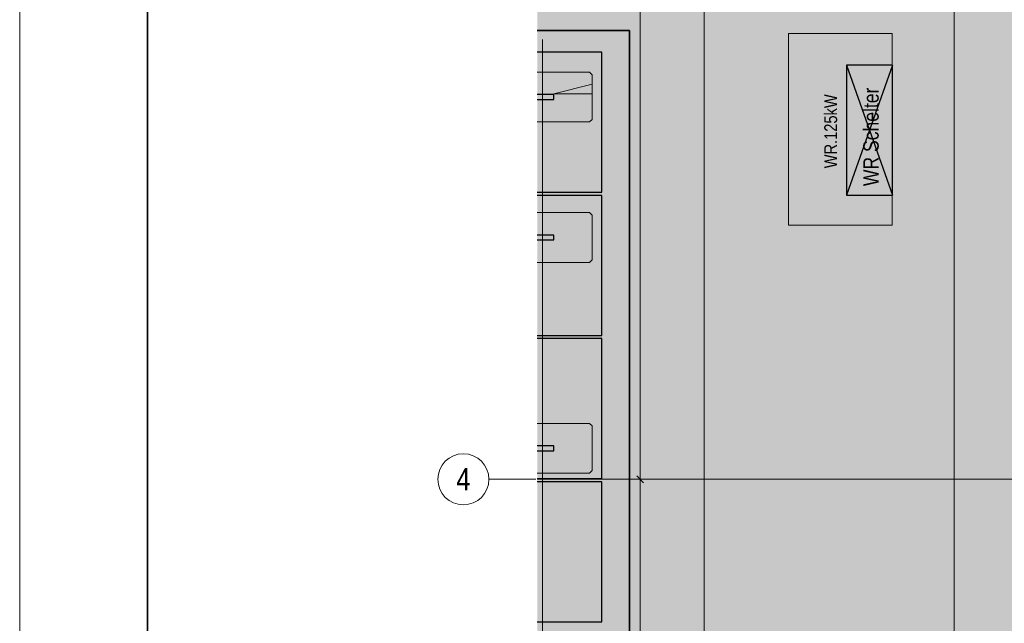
# Model space of a CAD drawing. Extents: x -620 to 300, y 62 to 1112.
# Tile 6 of 45: x -620 to -466, y 587 to 681. Entities that reach past the tile are written whole.
import ezdxf
from ezdxf.enums import TextEntityAlignment as Align
from ezdxf.lldxf.tags import DXFTag

# ---------------------------------------------------------------- set-up
doc = ezdxf.new("R2010")
doc.units = 0
doc.layers.get('0').update_dxf_attribs({"lineweight": 13})
for name, color, linetype, lineweight, true_color in [('30 -36 Dächer- 3 Dachbeläge', 9, 'Continuous', 15, 0x808080), ('30 -36 Dächer- 3 Dachbeläge Gründach', 9, 'Continuous', 9, 0x808080), ('70 -76 Bemaßung- 2 Allgemein', 9, 'Continuous', 5, 0x808080), ('E_ST_Tragsystem', 7, 'Continuous', 18, 0x006666), ('E_Starkstrom', 1, 'Continuous', 25, 0xff0000), ('iwb_Layout Achsbezeichung', 1, 'Continuous', 13, 0xff0000), ('iwb_Layout BA_Markierung', 7, 'Continuous', 9, 0xbadcdc), ('Modules', 7, 'Continuous', 25, 0xffa500)]:
    doc.layers.add(name, color=color, linetype=linetype, lineweight=lineweight, true_color=true_color)
for name, color, linetype, lineweight in [('3_Solarbase', 7, 'Continuous', 25), ('70 -71 Achsen- 1 Gebäudeachsen', 7, 'STRICHPUNKT2-A06DNCB4MF', 18), ('E_PV-Schelter', 7, 'Continuous', 18), ('E_PV_Aufstellzone', 7, 'grob', 35), ('iwb_Plankopf Rahmen', 7, 'Continuous', 35), ('ModuleHighPointMark', 7, 'Continuous', 25)]:
    doc.layers.add(name, color=color, linetype=linetype, lineweight=lineweight)
doc.styles.get("Standard").update_dxf_attribs({"font": 'ARIALN.TTF'})
tags = doc.linetypes.add('grob', pattern=[14, 3, -8, 3]).pattern_tags.tags
tags[8:9] = [DXFTag(74, 4), DXFTag(75, 0), DXFTag(340, '0'), DXFTag(46, 0.0), DXFTag(50, 0.0), DXFTag(44, 0.0), DXFTag(45, 0.0)]
tags[6:7] = [DXFTag(74, 4), DXFTag(75, 0), DXFTag(340, '0'), DXFTag(46, 0.0), DXFTag(50, 0.0), DXFTag(44, 0.0), DXFTag(45, 0.0)]
tags[4:5] = [DXFTag(74, 4), DXFTag(75, 0), DXFTag(340, '0'), DXFTag(46, 0.0), DXFTag(50, 0.0), DXFTag(44, 0.0), DXFTag(45, 0.0)]
tags = doc.linetypes.add('STRICHPUNKT2', pattern=[12.7, 6.35, -3.175, 0, -3.175]).pattern_tags.tags
tags[10:11] = [DXFTag(74, 4), DXFTag(75, 0), DXFTag(340, '0'), DXFTag(46, 0.0), DXFTag(50, 0.0), DXFTag(44, 0.0), DXFTag(45, 0.0)]
tags[8:9] = [DXFTag(74, 4), DXFTag(75, 0), DXFTag(340, '0'), DXFTag(46, 0.0), DXFTag(50, 0.0), DXFTag(44, 0.0), DXFTag(45, 0.0)]
tags[6:7] = [DXFTag(74, 4), DXFTag(75, 0), DXFTag(340, '0'), DXFTag(46, 0.0), DXFTag(50, 0.0), DXFTag(44, 0.0), DXFTag(45, 0.0)]
tags[4:5] = [DXFTag(74, 4), DXFTag(75, 0), DXFTag(340, '0'), DXFTag(46, 0.0), DXFTag(50, 0.0), DXFTag(44, 0.0), DXFTag(45, 0.0)]
tags = doc.linetypes.add('STRICHPUNKT2-A06DNCB4MF', pattern=[12.7, 6.35, -3.175, 0, -3.175]).pattern_tags.tags
tags[10:11] = [DXFTag(74, 4), DXFTag(75, 0), DXFTag(340, '0'), DXFTag(46, 0.0), DXFTag(50, 0.0), DXFTag(44, 0.0), DXFTag(45, 0.0)]
tags[8:9] = [DXFTag(74, 4), DXFTag(75, 0), DXFTag(340, '0'), DXFTag(46, 0.0), DXFTag(50, 0.0), DXFTag(44, 0.0), DXFTag(45, 0.0)]
tags[6:7] = [DXFTag(74, 4), DXFTag(75, 0), DXFTag(340, '0'), DXFTag(46, 0.0), DXFTag(50, 0.0), DXFTag(44, 0.0), DXFTag(45, 0.0)]
tags[4:5] = [DXFTag(74, 4), DXFTag(75, 0), DXFTag(340, '0'), DXFTag(46, 0.0), DXFTag(50, 0.0), DXFTag(44, 0.0), DXFTag(45, 0.0)]

# ---------------------------------------------------------------- blocks, each defined once
blk = doc.blocks.new('Polygon-A06DNCAVMF')
at = {"color": 0, "linetype": 'ByBlock', "lineweight": -2, "ltscale": 0.13}
blk.add_solid([(-458.9, 86.61), (-538.63, 86.4), (-458.74, 1083.81), (-538.63, 1083.81)], dxfattribs=at)
blk = doc.blocks.new('Referenz-A06DNCB5MF')
at = {"layer": '30 -36 Dächer- 3 Dachbeläge', "color": 0, "lineweight": 9}
blk.add_line((-473.38, 223.25), (-473.38, 754.05), dxfattribs=at)
at = {"layer": '30 -36 Dächer- 3 Dachbeläge Gründach', "color": 0, "linetype": 'Continuous', "ltscale": 0.13}
blk.add_line((-473.38, 376.05), (-473.38, 760.45), dxfattribs=at)
at = {"layer": '70 -71 Achsen- 1 Gebäudeachsen', "color": 0, "linetype": 'STRICHPUNKT2-A06DNCB4MF', "ltscale": 0.18}
blk.add_line((-538.63, 609.45), (76.59, 609.45), dxfattribs=at)
at = {"layer": '70 -76 Bemaßung- 2 Allgemein', "color": 0, "linetype": 'Continuous', "ltscale": 0.13}
for p, q in [((-522.52, 610.51), (-522.52, 773.39)), ((-512.52, 385.51), (-512.52, 773.39)), ((-522.52, 608.45), (-522.52, 610.51)), ((-522.52, 610.45), (-522.52, 608.39)), ((-522.58, 609.45), (-523.52, 609.45)), ((-522.58, 609.45), (-523.52, 609.45)), ((-522.52, 550.51), (-522.52, 608.39))]:
    blk.add_line(p, q, dxfattribs=at)
at = {"layer": '70 -76 Bemaßung- 2 Allgemein', "color": 0, "linetype": 'Continuous', "lineweight": 20, "ltscale": 0.2}
for p, q in [((-521.99, 608.92), (-523.05, 609.98)), ((-523.05, 609.98), (-521.99, 608.92))]:
    blk.add_line(p, q, dxfattribs=at)
blk = doc.blocks.new('Polygon-A06DNCBTMF')
at = {"color": 0, "linetype": 'ByBlock', "lineweight": -2, "ltscale": 0.7}
for p, q in [((-538.63, 679.73), (-524.21, 679.73)), ((-524.21, 679.73), (-524.21, 252.67))]:
    blk.add_line(p, q, dxfattribs=at)
blk = doc.blocks.new('UV-A06DNCBVMF')
at = {"color": 0, "lineweight": -2}
for p, q in [((-483.03, 674.32), (-490.23, 674.32)), ((-490.23, 674.32), (-490.23, 653.92)), ((-483.03, 674.32), (-490.23, 653.92)), ((-490.23, 674.32), (-483.03, 653.92)), ((-483.03, 653.92), (-483.03, 674.32)), ((-490.23, 653.92), (-483.03, 653.92))]:
    blk.add_line(p, q, dxfattribs=at)
blk = doc.blocks.new('Bauteilbeschriftung-A06DNCBXMF')
at = {"color": 0, "lineweight": -2, "insert": (-493.69, 658.15), "char_height": 2, "attachment_point": 1, "rotation": 90}
blk.add_mtext('{\\fArial Narrow;WR.125kW}', dxfattribs=at)
blk = doc.blocks.new('Polygon-A06DNCBZMF')
at = {"color": 0, "linetype": 'ByBlock', "lineweight": -2, "ltscale": 0.18}
for p, q in [((-499.28, 649.25), (-499.28, 679.25)), ((-499.28, 679.25), (-483.08, 679.25)), ((-483.08, 679.25), (-483.08, 649.25)), ((-483.08, 649.25), (-499.28, 649.25))]:
    blk.add_line(p, q, dxfattribs=at)
blk = doc.blocks.new('Polygon-A06DNCC1MF')
at = {"color": 0, "linetype": 'ByBlock', "lineweight": -2, "ltscale": 0.18}
blk.add_solid([(-499.28, 649.25), (-499.28, 679.25), (-483.08, 649.25), (-483.08, 679.25)], dxfattribs=at)
blk = doc.blocks.new('Einzeiliger Text-A06DNCC3MF')
at = {"color": 0, "lineweight": -2, "insert": (-487.58, 655.36), "char_height": 2.4, "attachment_point": 1, "rotation": 90}
blk.add_mtext('{\\fArial Narrow;WR Schelter}', dxfattribs=at)
blk = doc.blocks.new('Blockreferenz-A06DNCR3MF')
at = {"layer": '3_Solarbase', "color": 0}
for p, q in [((-536.05, 614.69), (-538.63, 614.69)), ((-538.63, 613.93), (-536.05, 613.93)), ((-536.05, 613.93), (-536.05, 614.69))]:
    blk.add_line(p, q, dxfattribs=at)
blk = doc.blocks.new('Blockreferenz-A06DNCR5MF')
at = {"layer": '3_Solarbase', "color": 0}
for p, q in [((-536.05, 669.69), (-538.63, 669.69)), ((-536.05, 668.93), (-536.05, 669.69)), ((-538.63, 668.93), (-536.05, 668.93))]:
    blk.add_line(p, q, dxfattribs=at)
blk = doc.blocks.new('Blockreferenz-A06DNCR9MF')
at = {"layer": '3_Solarbase', "color": 0}
for p, q in [((-536.05, 647.69), (-538.63, 647.69)), ((-536.05, 646.93), (-536.05, 647.69)), ((-538.63, 646.93), (-536.05, 646.93))]:
    blk.add_line(p, q, dxfattribs=at)
blk = doc.blocks.new('Blockreferenz-A06DNCRDMF')
at = {"layer": '3_Solarbase', "color": 0}
for p, q in [((-536.05, 614.69), (-538.63, 614.69)), ((-538.63, 613.93), (-536.05, 613.93)), ((-536.05, 613.93), (-536.05, 614.69))]:
    blk.add_line(p, q, dxfattribs=at)
blk = doc.blocks.new('Blockreferenz-A06DNCRHMF')
at = {"layer": '3_Solarbase', "color": 0}
for p, q in [((-536.05, 669.69), (-538.63, 669.69)), ((-536.05, 668.93), (-536.05, 669.69)), ((-538.63, 668.93), (-536.05, 668.93))]:
    blk.add_line(p, q, dxfattribs=at)
blk = doc.blocks.new('Blockreferenz-A06DNCRJMF')
at = {"layer": 'ModuleHighPointMark', "color": 16, "lineweight": 0, "true_color": 0x6c0000}
for p, q in [((-530.05, 671.31), (-536.05, 669.81)), ((-530.05, 669.81), (-530.05, 671.31)), ((-536.05, 669.81), (-530.05, 669.81))]:
    blk.add_line(p, q, dxfattribs=at)
at = {"layer": 'ModuleHighPointMark', "color": 40, "linetype": 'ByBlock', "ltscale": 0.25, "true_color": 0xffa600}
blk.add_solid([(-530.05, 669.81), (-536.05, 669.81), (-530.05, 671.31)], dxfattribs=at)
blk = doc.blocks.new('Blockreferenz-A06DNCRNMF')
at = {"layer": 'Modules'}
for p, q in [((-528.52, 676.33), (-538.63, 676.33)), ((-528.52, 654.41), (-528.52, 676.33)), ((-538.63, 654.41), (-528.52, 654.41))]:
    blk.add_line(p, q, dxfattribs=at)
blk = doc.blocks.new('Blockreferenz-A06DNCRPMF')
at = {"layer": 'Modules'}
for p, q in [((-528.52, 653.91), (-538.63, 653.91)), ((-528.52, 631.99), (-528.52, 653.91)), ((-538.63, 631.99), (-528.52, 631.99))]:
    blk.add_line(p, q, dxfattribs=at)
blk = doc.blocks.new('Blockreferenz-A06DNCRTMF')
at = {"color": 96, "lineweight": -2, "true_color": 0x008000}
for p, q in [((-538.63, 618.21), (-530.44, 618.21)), ((-530.44, 618.21), (-530.04, 617.81)), ((-530.04, 617.81), (-530.04, 610.81)), ((-530.44, 610.41), (-538.63, 610.41)), ((-530.04, 610.81), (-530.44, 610.41))]:
    blk.add_line(p, q, dxfattribs=at)
blk = doc.blocks.new('Blockreferenz-A06DNCRVMF')
at = {"color": 96, "lineweight": -2, "true_color": 0x008000}
for p, q in [((-538.63, 651.21), (-530.44, 651.21)), ((-530.44, 651.21), (-530.04, 650.81)), ((-530.04, 650.81), (-530.04, 643.81)), ((-530.44, 643.41), (-538.63, 643.41)), ((-530.04, 643.81), (-530.44, 643.41))]:
    blk.add_line(p, q, dxfattribs=at)
blk = doc.blocks.new('Blockreferenz-A06DNCRXMF')
at = {"color": 96, "lineweight": -2, "true_color": 0x008000}
for p, q in [((-538.63, 673.21), (-530.44, 673.21)), ((-530.44, 673.21), (-530.04, 672.81)), ((-530.04, 672.81), (-530.04, 665.81)), ((-530.44, 665.41), (-538.63, 665.41)), ((-530.04, 665.81), (-530.44, 665.41))]:
    blk.add_line(p, q, dxfattribs=at)
blk = doc.blocks.new('Blockreferenz-A06DNCS1MF')
at = {"layer": 'Modules'}
for p, q in [((-528.52, 609.07), (-538.63, 609.07)), ((-528.52, 587.15), (-528.52, 609.07)), ((-538.63, 587.15), (-528.52, 587.15))]:
    blk.add_line(p, q, dxfattribs=at)
blk = doc.blocks.new('Blockreferenz-A06DNCS3MF')
at = {"layer": 'Modules'}
for p, q in [((-528.52, 631.49), (-538.63, 631.49)), ((-528.52, 609.57), (-528.52, 631.49)), ((-538.63, 609.57), (-528.52, 609.57))]:
    blk.add_line(p, q, dxfattribs=at)
blk = doc.blocks.new('Blockreferenz-A06DNCS7MF')
at = {"layer": '3_Solarbase', "color": 0}
for p, q in [((-536.05, 647.69), (-538.63, 647.69)), ((-536.05, 646.93), (-536.05, 647.69)), ((-538.63, 646.93), (-536.05, 646.93))]:
    blk.add_line(p, q, dxfattribs=at)

msp = doc.modelspace()

# ---------------------------------------------------------------- linework, layer by layer
at = {"layer": 'E_ST_Tragsystem', "color": 1, "ltscale": 0.18, "true_color": 0xff0000}
for p, q in [((-537.8, 636.31), (-537.8, 678.33)), ((-537.8, 540.31), (-537.8, 636.31))]:
    msp.add_line(p, q, dxfattribs=at)
at = {"layer": 'iwb_Layout Achsbezeichung', "linetype": 'STRICHPUNKT2', "lineweight": 13, "ltscale": 0.39}
msp.add_line((-538.86, 609.45), (-546.19, 609.45), dxfattribs=at)
at = {"layer": 'iwb_Layout Achsbezeichung', "ltscale": 0.39}
msp.add_circle((-550.19, 609.45), 4, dxfattribs=at)
at = {"layer": 'iwb_Plankopf Rahmen', "color": 8, "lineweight": 13, "ltscale": 0.13, "true_color": 0x808080}
msp.add_lwpolyline([(300.35, 62.43), (-619.65, 62.43), (-619.65, 1112.43), (300.35, 1112.43), (300.35, 62.43)], close=True, dxfattribs=at)
at = {"layer": 'iwb_Plankopf Rahmen', "ltscale": 0.35}
msp.add_lwpolyline([(-599.65, 67.43), (-599.65, 1107.43), (295.35, 1107.43), (295.35, 67.43), (-599.65, 67.43)], close=True, dxfattribs=at)

# ---------------------------------------------------------------- block references
at = {"color": 8, "lineweight": 13, "ltscale": 0.13, "true_color": 0x808080}
msp.add_blockref('Referenz-A06DNCB5MF', (0, 0), dxfattribs=at)
at = {"layer": 'E_PV-Schelter', "ltscale": 0.18}
for name in ['Polygon-A06DNCBZMF', 'Polygon-A06DNCC1MF', 'Einzeiliger Text-A06DNCC3MF']:
    msp.add_blockref(name, (0, 0), dxfattribs=at)
at = {"layer": 'E_PV_Aufstellzone', "ltscale": 0.7}
msp.add_blockref('Polygon-A06DNCBTMF', (0, 0), dxfattribs=at)
at = {"layer": 'E_ST_Tragsystem', "color": 7, "ltscale": 0.18, "true_color": 0xffffff}
for name in ['Blockreferenz-A06DNCRNMF', 'Blockreferenz-A06DNCRPMF', 'Blockreferenz-A06DNCS3MF', 'Blockreferenz-A06DNCS1MF']:
    msp.add_blockref(name, (0, 0), dxfattribs=at)
at = {"layer": 'E_ST_Tragsystem', "color": 0, "ltscale": 0.18}
for name in ['Blockreferenz-A06DNCRXMF', 'Blockreferenz-A06DNCRJMF', 'Blockreferenz-A06DNCRVMF', 'Blockreferenz-A06DNCRTMF']:
    msp.add_blockref(name, (0, 0), dxfattribs=at)
at = {"layer": 'E_ST_Tragsystem', "color": 5, "ltscale": 0.18, "true_color": 0x0000ff}
for name in ['Blockreferenz-A06DNCR5MF', 'Blockreferenz-A06DNCRHMF', 'Blockreferenz-A06DNCR9MF', 'Blockreferenz-A06DNCS7MF', 'Blockreferenz-A06DNCR3MF', 'Blockreferenz-A06DNCRDMF']:
    msp.add_blockref(name, (0, 0), dxfattribs=at)
at = {"layer": 'E_Starkstrom', "linetype": 'Continuous', "ltscale": 0.25}
for name in ['UV-A06DNCBVMF', 'Bauteilbeschriftung-A06DNCBXMF']:
    msp.add_blockref(name, (0, 0), dxfattribs=at)
at = {"layer": 'iwb_Layout BA_Markierung', "ltscale": 0.13}
msp.add_blockref('Polygon-A06DNCAVMF', (0, 0), dxfattribs=at)

# ---------------------------------------------------------------- texts
at = {"layer": 'iwb_Layout Achsbezeichung', "ltscale": 0.39}
msp.add_text('4', height=3.5, dxfattribs=at).set_placement((-550.19, 609.45), align=Align.MIDDLE_CENTER)

doc.saveas('drawing.dxf')
